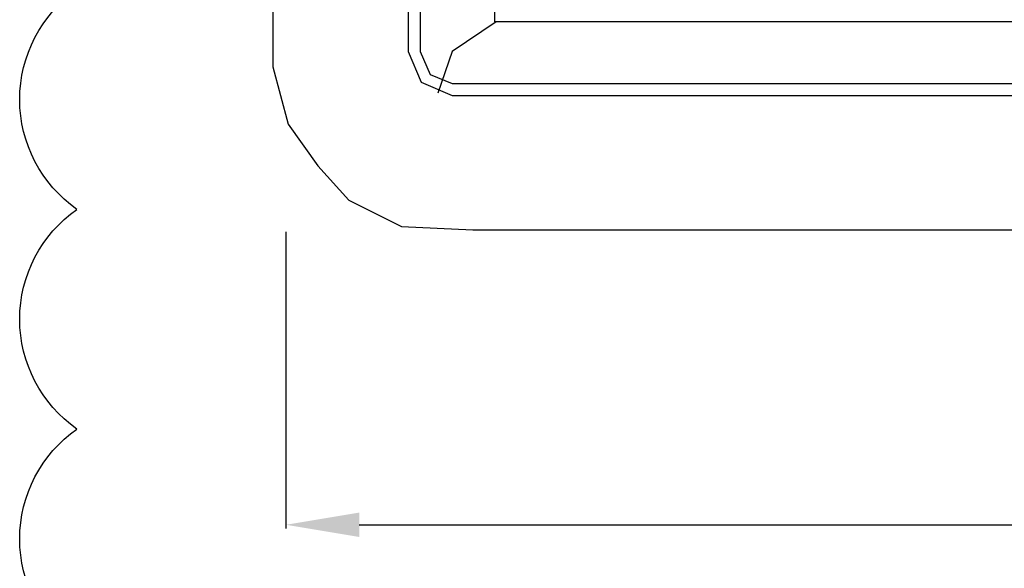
# Model space of a CAD drawing. Header units: millimetres. Extents: x 203 to 3426, y 719 to 2381.
# Tile 98 of 185: x 3330 to 3364, y 2201 to 2219. Entities that reach past the tile are written whole.
import ezdxf

# ---------------------------------------------------------------- set-up
doc = ezdxf.new("R2010")
doc.units = ezdxf.units.MM
doc.layers.add('_IE_REW01', color=30, linetype='Continuous')
doc.layers.add('E_Legrand_obudowy', color=7, linetype='Continuous')
doc.layers.add('E_Legrand_wymiary', color=7, linetype='Continuous', true_color=0x727430)
doc.styles.get("Standard").update_dxf_attribs({"font": 'ARIAL.TTF'})
doc.dimstyles.new('ISO-25', dxfattribs={"dimtxt": 2.5, "dimasz": 2.5, "dimexe": 1.25, "dimexo": 0.625, "dimtad": 1, "dimtxsty": 'Standard', "dimcen": 2.5, "dimadec": 0, "dimazin": 0, "dimtfac": 1, "dimtmove": 0, "dimatfit": 3, "dimfxl": 1, "dimarcsym": 0})

# ---------------------------------------------------------------- blocks, each defined once
blk = doc.blocks.new('XL3 160 wnękowa 6x24M')
at = {"layer": 'E_Legrand_obudowy'}
for points in [[(-335.06, -573.88), (-335.06, -1088.34), (-329.81, -1107.9), (-319.67, -1122.19), (-309.16, -1133.85), (-291.14, -1142.87), (-266.74, -1144), (274.62, -1144), (294.14, -1141.37), (309.53, -1133.85), (323.8, -1118.05), (331.31, -1097.37), (333.94, -1076.68), (333.94, -510.7)], [(-288.89, -62.43), (-288.89, -1083.08)], [(-284.76, -62.43), (-284.76, -1083.08)], [(-259.23, -72.21), (255.47, -72.21), (255.47, -1072.92), (-259.23, -1072.92), (-259.23, -72.21)], [(-258.85, -1072.92), (-273.87, -1083.08)], [(-288.89, -1083.07), (-284.38, -1093.61), (-273.87, -1098.12)], [(-284.76, -1083.07), (-281.38, -1090.97), (-273.87, -1093.98)], [(-273.87, -1083.07), (-278.75, -1097.37)], [(-273.87, -1093.98), (270.11, -1093.98)], [(-273.87, -1098.12), (270.11, -1098.12)]]:
    blk.add_lwpolyline(points, dxfattribs=at)
blk = doc.blocks.new('*D133')
at = {"layer": 'Defpoints', "color": 0}
for p in [(-101.693, 5.002), (-34.793, 5.002), (-34.793, -5.065)]:
    blk.add_point(p, dxfattribs=at)
at = {"layer": 'E_Legrand_wymiary', "color": 0, "lineweight": -2}
for p, q in [((-101.693, 4.94), (-101.693, -5.19)), ((-34.793, 4.94), (-34.793, -5.19)), ((-99.193, -5.065), (-37.293, -5.065))]:
    blk.add_line(p, q, dxfattribs=at)
at = {"layer": 'E_Legrand_wymiary', "color": 0}
for points in [[(-99.193, -4.649), (-99.193, -5.482), (-101.693, -5.065)], [(-37.293, -5.482), (-37.293, -4.649), (-34.793, -5.065)]]:
    blk.add_solid(points, dxfattribs=at)
at = {"layer": 'E_Legrand_wymiary', "color": 0, "insert": (-68.243, -2.789), "char_height": 2.5, "attachment_point": 5}
blk.add_mtext('669', dxfattribs=at)
blk = doc.blocks.new('G$C3556625F')
at = {"layer": 'E_Legrand_obudowy', "color": 67, "true_color": 0x727430, "xscale": 0.1, "yscale": 0.1, "zscale": 0.1}
blk.add_blockref('XL3 160 wnękowa 6x24M', (-68.6374, 119.4025), dxfattribs=at)
at = {"layer": 'E_Legrand_wymiary', "color": 67, "true_color": 0x727430}
dim = blk.add_linear_dim(base=(-34.7932, -5.0654), p1=(-101.6932, 5.0025), p2=(-34.7932, 5.0025), dimstyle='ISO-25', override={"dimscale": 0.1, "dimtxt": 25, "dimasz": 25, "dimgap": 10, "dimlfac": 10}, dxfattribs=at)
dim.commit()
dim.dimension.update_dxf_attribs({"geometry": '*D133', "text_midpoint": (-68.2432, -2.789)})

msp = doc.modelspace()

# ---------------------------------------------------------------- linework, layer by layer
at = {"layer": '_IE_REW01'}
msp.add_lwpolyline([(3332.192, 2197.846, -0.5206), (3332.192, 2205.346, -0.5206), (3332.192, 2212.846, -0.5206), (3332.192, 2220.346, -0.5206), (3332.192, 2227.846, -0.5206), (3332.192, 2235.346, -0.5206), (3332.192, 2242.846, -0.5206), (3332.192, 2250.346, -0.5206), (3332.192, 2257.846, -0.5206)], format="xyb", dxfattribs=at)

# ---------------------------------------------------------------- block references
msp.add_blockref('G$C3556625F', (3441.022, 2207.143))

doc.saveas('drawing.dxf')
